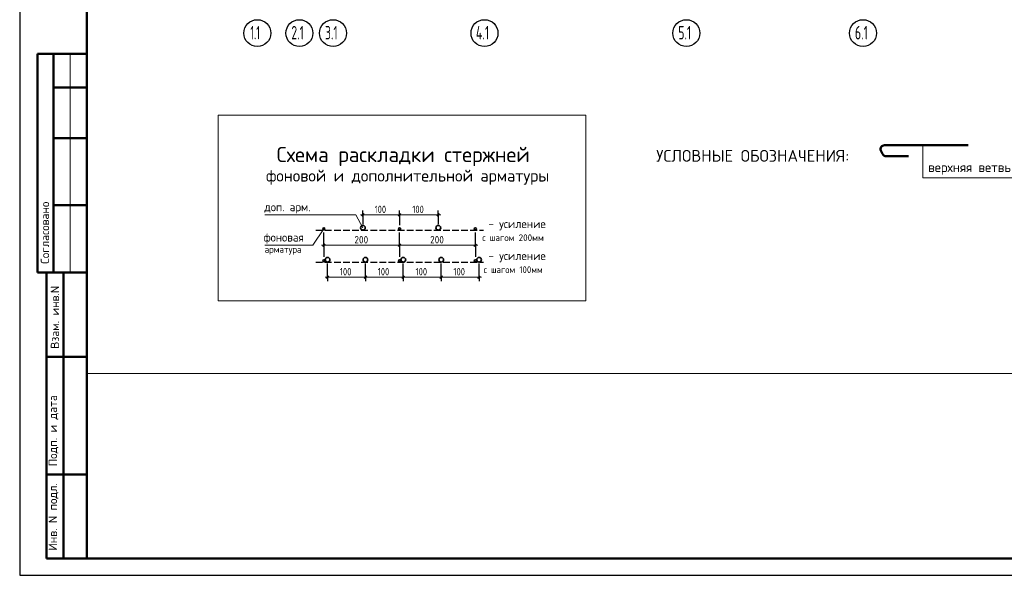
# Model space of a CAD drawing. Header units: millimetres. Extents: x 0 to 59400, y 0 to 42000.
# Tile 1 of 32: x 0 to 29261, y 0 to 16519. Entities that reach past the tile are written whole.
import ezdxf

# ---------------------------------------------------------------- set-up
doc = ezdxf.new("R2010")
doc.units = ezdxf.units.MM
doc.linetypes.add('______2', pattern=[270, 200, -70])
doc.linetypes.add('______5', pattern=[1100, 800, -100, 100, -100])
for name, color, linetype, lineweight in [('Standard', 7, 'Continuous', 25), ('ЖБ Перекрытие верхний уровень', 8, 'Continuous', 50), ('Размерная линия_ общее', 7, 'Continuous', 13)]:
    doc.layers.add(name, color=color, linetype=linetype, lineweight=lineweight)
doc.layers.add('Оси', color=7, linetype='______5', lineweight=13, true_color=0x656565)
doc.styles.add('ISOCPEUR', font='txt')

msp = doc.modelspace()

# ---------------------------------------------------------------- linework, layer by layer
at = {"layer": 'Standard', "color": 7, "linetype": 'Continuous', "lineweight": 25, "transparency": 33554687}
msp.add_line((2000, 41500), (2000, 1058), dxfattribs=at)
at = {"layer": 'Standard', "color": 7, "linetype": 'Continuous', "lineweight": 50, "transparency": 33554687}
for p, q in [((6, 15500), (0, 15500)), ((2000, 15500), (527, 15500)), ((527, 15500), (527, 9000)), ((527, 15500), (527, 9000)), ((1000, 15500), (1000, 9000)), ((2000, 14500), (1000, 14500)), ((2000, 13000), (1000, 13000)), ((25596, 12628), (25642, 12528)), ((28186, 12787), (25697, 12787)), ((25750, 12459), (26418, 12459)), ((2000, 11000), (1000, 11000)), ((0, 9000), (6, 9000)), ((527, 9000), (2000, 9000)), ((800, 500), (800, 9000)), ((800, 500), (800, 9000)), ((1300, 500), (1300, 9000)), ((800, 6500), (2000, 6500)), ((800, 3000), (2000, 3000)), ((2000, 500), (800, 500))]:
    msp.add_line(p, q, dxfattribs=at)
at = {"layer": 'Standard', "color": 7, "linetype": 'Continuous', "lineweight": 13, "transparency": 33554687}
msp.add_line((1500, 15500), (1500, 9000), dxfattribs=at)
at = {"layer": 'Standard', "color": 8, "linetype": '______2', "lineweight": -3, "true_color": 0x737373, "transparency": 33554687}
for p, q in [((8801, 10257), (13781, 10257)), ((8801, 9307), (13781, 9307))]:
    msp.add_line(p, q, dxfattribs=at)
at = {"layer": 'Standard', "color": 253, "linetype": 'Continuous', "lineweight": -3, "true_color": 0xa0a0a0, "transparency": 33554687}
for p, q in [((9041, 9817), (9041, 9467)), ((11291, 9817), (11291, 9467)), ((13541, 9817), (13541, 9467))]:
    msp.add_line(p, q, dxfattribs=at)
at = {"layer": 'Standard', "color": 7, "linetype": 'Continuous', "lineweight": 25, "transparency": 33554687}
msp.add_lwpolyline([(0, 0), (59400, 0), (59400, 42000), (0, 42000), (0, 0)], close=True, dxfattribs=at)
at = {"layer": 'Standard', "color": 7, "linetype": 'Continuous', "lineweight": 50, "transparency": 33554687}
msp.add_lwpolyline([(2000, 41500), (58900, 41500), (58900, 500), (2000, 500), (2000, 41500)], close=True, dxfattribs=at)
at = {"layer": 'Standard', "color": 7, "linetype": 'Continuous', "lineweight": 13, "transparency": 33554687}
for points in [[(58900, 41500), (2000, 41500), (2000, 6000), (58900, 6000), (58900, 41500)], [(16827, 13676), (5901, 13676), (5901, 8161), (16827, 8161), (16827, 13676)], [(30970, 11815), (26837, 11815), (26837, 12787)], [(7281, 10719), (9994, 10719), (10201, 10332)], [(7281, 9817), (8716, 9817), (9041, 10302)]]:
    msp.add_lwpolyline(points, dxfattribs=at)
at = {"layer": 'Standard', "color": 7, "linetype": 'Continuous', "lineweight": 50, "transparency": 33554687}
for centre, radius, start, end in [((25697, 12675), 112, 90, 204.7646), ((25750, 12578), 119, 204.7646, 270)]:
    msp.add_arc(centre, radius, start, end, dxfattribs=at)
at = {"layer": 'ЖБ Перекрытие верхний уровень', "color": 7, "linetype": 'Continuous', "lineweight": 35, "transparency": 33554687}
for centre, radius in [((9041, 10302), 30), ((10201, 10332), 70), ((11291, 10302), 30), ((12441, 10332), 70), ((13541, 10302), 30), ((9041, 9352), 30), ((9151, 9382), 70), ((10276, 9382), 70), ((11291, 9352), 30), ((11401, 9382), 70), ((12526, 9382), 70), ((13541, 9352), 30), ((13651, 9382), 70)]:
    msp.add_circle(centre, radius, dxfattribs=at)
at = {"layer": 'Оси', "color": 7, "linetype": 'Continuous', "lineweight": 25, "transparency": 33554687}
for centre in [(7063, 16119), (8313, 16119), (9313, 16119), (13813, 16119), (19813, 16119), (25063, 16119)]:
    msp.add_circle(centre, 400, dxfattribs=at)
at = {"layer": 'Размерная линия_ общее', "color": 253, "linetype": 'Continuous', "lineweight": -3, "true_color": 0xa0a0a0, "transparency": 33554687}
for p, q in [((10201, 10719), (10201, 10844)), ((11291, 10719), (11291, 10844)), ((12441, 10719), (12441, 10844)), ((10201, 10719), (10201, 10594)), ((10201, 10719), (10201, 10444)), ((11291, 10719), (11291, 10594)), ((11291, 10719), (11291, 10414)), ((12441, 10719), (12441, 10594)), ((12441, 10719), (12441, 10444)), ((9041, 9817), (9041, 10189)), ((13541, 9817), (13541, 10189)), ((9041, 9817), (9041, 9942)), ((9041, 9817), (9041, 9692)), ((11291, 9817), (11291, 9942)), ((11291, 9817), (11291, 9692)), ((13541, 9817), (13541, 9942)), ((13541, 9817), (13541, 9692)), ((9151, 8867), (9151, 9269)), ((13651, 8867), (13651, 9269)), ((9151, 8867), (9151, 8992)), ((9151, 8867), (9151, 8742)), ((10276, 8867), (10276, 8992)), ((10276, 8867), (10276, 8742)), ((11401, 8867), (11401, 8992)), ((11401, 8867), (11401, 8742)), ((12526, 8867), (12526, 8992)), ((12526, 8867), (12526, 8742)), ((13651, 8867), (13651, 8992)), ((13651, 8867), (13651, 8742))]:
    msp.add_line(p, q, dxfattribs=at)
at = {"layer": 'Размерная линия_ общее', "color": 7, "linetype": 'Continuous', "lineweight": 13, "transparency": 33554687}
for p, q in [((10201, 10719), (10126, 10719)), ((10201, 10719), (11291, 10719)), ((11291, 10719), (12441, 10719)), ((12441, 10719), (12516, 10719)), ((9041, 9817), (8966, 9817)), ((9041, 9817), (11291, 9817)), ((11291, 9817), (13541, 9817)), ((13541, 9817), (13616, 9817)), ((9151, 8867), (9076, 8867)), ((9151, 8867), (10276, 8867)), ((10276, 8867), (11401, 8867)), ((11401, 8867), (12526, 8867)), ((12526, 8867), (13651, 8867)), ((13651, 8867), (13726, 8867))]:
    msp.add_line(p, q, dxfattribs=at)
at = {"layer": 'Размерная линия_ общее', "color": 7, "linetype": 'Continuous', "lineweight": 25, "transparency": 33554687}
for p, q in [((10164, 10681), (10239, 10756)), ((11254, 10681), (11329, 10756)), ((12404, 10681), (12479, 10756)), ((9004, 9779), (9079, 9854)), ((11254, 9779), (11329, 9854)), ((13504, 9779), (13579, 9854)), ((9114, 8829), (9189, 8904)), ((10239, 8829), (10314, 8904)), ((11364, 8829), (11439, 8904)), ((12489, 8829), (12564, 8904)), ((13614, 8829), (13689, 8904))]:
    msp.add_line(p, q, dxfattribs=at)
at = {"layer": 'Размерная линия_ общее', "color": 253, "linetype": 'Continuous', "lineweight": -3, "true_color": 0xa0a0a0, "transparency": 33554687}
for points in [[(11291, 9817), (11291, 9834), (11291, 9834), (11291, 10189)], [(10276, 8867), (10276, 8884), (10276, 8884), (10276, 8884), (10276, 8884), (10276, 8884), (10276, 8884), (10276, 9269)], [(11401, 8867), (11401, 8884), (11401, 8884), (11401, 8884), (11401, 8884), (11401, 9269)], [(12526, 8867), (12526, 8884), (12526, 8884), (12526, 9269)]]:
    msp.add_lwpolyline(points, dxfattribs=at)

# ---------------------------------------------------------------- texts
at = {"layer": 'Standard', "color": 7, "linetype": 'Continuous', "lineweight": 50, "transparency": 33554687, "attachment_point": 7, "style": 'ISOCPEUR'}
for s, insert, char_height, width in [('\\W0.99;Схема раскладки стержней', (7638, 12165), 450, 7958.28), ('\\W0.99;фоновой и дополнительной арматуры', (7320, 11611), 350, 8498.44)]:
    msp.add_mtext(s, dxfattribs=dict(at, insert=insert, char_height=char_height, width=width))
at = {"layer": 'Standard', "color": 7, "linetype": 'Continuous', "lineweight": 25, "transparency": 33554687, "attachment_point": 7, "style": 'ISOCPEUR'}
for s, insert, char_height, width in [('\\A1;{\\fISOCPEUR|i0|b0;\\H350.000000;\\W1.000000;\\C7;УСЛОВНЫЕ ОБОЗНАЧЕНИЯ:}\\P', (18918, 12295), 350, 5755.33), ('\\A1;{\\fISOCPEUR|i0|b0;\\H279.999995;\\W1.000000;\\C7;верхняя ветвь детали}\\P', (26998, 11913), 280, 4142.07), ('\\W0.96;доп. арм.', (7271, 10756), 250, 1519.73), ('\\W0.97;- усиление', (13929, 10256), 250, 1820.34), ('\\W0.96;фоновая', (7246, 9855), 250, 1419.46), ('\\W0.98;с шагом 200мм', (13746, 9936), 200, 1977.1), ('\\W0.97;арматура', (7277, 9535), 200, 1336.15), ('\\W0.97;- усиление', (13929, 9306), 250, 1820.34), ('\\W0.96;с шагом 100мм', (13787, 8986), 200, 1935.12)]:
    msp.add_mtext(s, dxfattribs=dict(at, insert=insert, char_height=char_height, width=width))
at = {"layer": 'Standard', "color": 7, "linetype": 'Continuous', "lineweight": 50, "transparency": 33554687, "char_height": 250, "attachment_point": 7, "rotation": 90, "style": 'ISOCPEUR'}
for s, insert, width in [('\\A1;{\\fISOCPEUR|i0|b0;\\H250.000000;\\W1.000000;\\C7;Согласовано}\\P', (875, 9261), 2071.88), ('\\A1;{\\fISOCPEUR|i0|b0;\\H250.000000;\\W1.000000;\\C7;Взам. инв.N}\\P', (1173, 6736), 1909.1), ('\\A1;{\\fISOCPEUR|i0|b0;\\H250.000000;\\W1.000000;\\C7;Подп. и дата}\\P', (1149, 3242), 2197.06), ('\\A1;{\\fISOCPEUR|i0|b0;\\H250.000000;\\W1.000000;\\C7;Инв. N подл.}\\P', (1149, 734), 2021.79)]:
    msp.add_mtext(s, dxfattribs=dict(at, insert=insert, width=width))
at = {"layer": 'Оси', "color": 7, "linetype": 'Continuous', "lineweight": 35, "transparency": 33554687, "char_height": 400, "attachment_point": 7, "style": 'ISOCPEUR'}
for s, insert, width in [('\\W0.55;1.1', (6855, 15933), 525.32), ('\\W0.63;2.1', (8073, 15933), 605.93), ('\\W0.63;3.1', (9073, 15933), 605.93), ('\\W0.64;4.1', (13557, 15933), 639.72), ('\\W0.63;5.1', (19573, 15933), 605.93), ('\\W0.63;6.1', (24823, 15933), 605.94)]:
    msp.add_mtext(s, dxfattribs=dict(at, insert=insert, width=width))
at = {"layer": 'Размерная линия_ общее', "color": 7, "linetype": 'Continuous', "lineweight": 25, "transparency": 33554687, "char_height": 220, "attachment_point": 7, "style": 'ISOCPEUR'}
for s, insert, width in [('\\W0.83;100', (10548, 10769), 508.57), ('\\W0.83;100', (11668, 10769), 508.57), ('\\W0.91;200', (9946, 9867), 561.98), ('\\W0.91;200', (12196, 9867), 562), ('\\W0.83;100', (9516, 8917), 508.57), ('\\W0.83;100', (10641, 8917), 508.57), ('\\W0.83;100', (11766, 8917), 508.57), ('\\W0.83;100', (12891, 8917), 508.57)]:
    msp.add_mtext(s, dxfattribs=dict(at, insert=insert, width=width))

doc.saveas('drawing.dxf')
